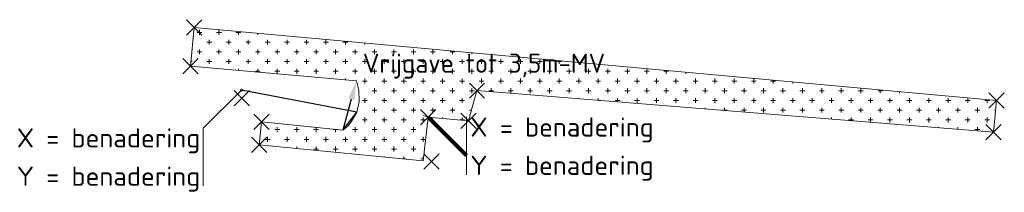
# Model space of a CAD drawing. Header units: metres. Extents: x 179404 to 179532, y 582857 to 582880.
import ezdxf
from ezdxf import colors
from ezdxf.entities.mleader import LeaderData, LeaderLine
from ezdxf.enums import TextEntityAlignment as Align
from ezdxf.math import Vec2, Vec3

# ---------------------------------------------------------------- set-up
doc = ezdxf.new("R2010")
doc.units = ezdxf.units.M
doc.header["$LTSCALE"] = 0.2
doc.header["$PDMODE"] = 3
doc.header["$PDSIZE"] = 1
for name, color, linetype, lineweight in [('B-WE-MO-EXPLOSIEVEN-OPSPORINGSGEBIED-A', 12, 'Continuous', 18), ('B-WE-MO-EXPLOSIEVEN-OPSPORINGSGEBIED-G', 10, 'Continuous', 18), ('B-WE-MO-EXPLOSIEVEN-S', 10, 'Continuous', 18), ('B-WE-MO-EXPLOSIEVEN-T25', 7, 'Continuous', 25)]:
    doc.layers.add(name, color=color, linetype=linetype, lineweight=lineweight)
doc.styles.add('iba 2.5 mm_0', font='ARIALUNI.TTF')
doc.styles.add('NLCS 2.5 mm', font='isocpeur.ttf', dxfattribs={"height": 2.5})
doc.styles.add('NLCS-ISO', font='isocpeur.ttf')
doc.styles.add('NLCS-ISO-ANNOTATIEF-T25', font='txt', dxfattribs={"height": 2.5})
doc.styles.add('NLCS-T70-A', font='txt', dxfattribs={"height": 0.007})
doc.dimstyles.new('NLCS-T25-SCHRAP-EXTENSION-ANNOTATIVE', dxfattribs={"dimtxt": 0.07, "dimasz": 0.035, "dimexe": 0.035, "dimexo": 0.035, "dimgap": 0.035, "dimtad": 1, "dimzin": 3, "dimdsep": 46, "dimtxsty": 'NLCS-T70-A', "dimblk": '_Oblique_0.5', "dimcen": 0.09, "dimclrt": 256, "dimadec": 4, "dimazin": 3, "dimtfac": 1, "dimtmove": 1, "dimatfit": 1, "dimldrblk": '_Oblique_0.5', "dimfxl": 1, "dimfrac": 2, "dimtolj": 1, "dimtzin": 3, "dimlwd": 0, "dimlwe": 0, "dimarcsym": 0})

# ---------------------------------------------------------------- blocks, each defined once
blk = doc.blocks.new('_Oblique_0.5')
at = {"color": 0, "linetype": 'ByBlock', "lineweight": -2}
for p, q in [((0, 0), (-1, 0)), ((0.5, 0.25), (-0.5, -0.25))]:
    blk.add_line(p, q, dxfattribs=at)
blk = doc.blocks.new('SAL-COORDINAAT_PUNT_LINKSONDER-SO')
blk.add_line((0, 0), (-4999.998779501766, -4959.237960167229))
at = {"color": 0, "linetype": 'ByBlock', "lineweight": -2, "const_width": 312.5}
blk.add_lwpolyline([(27.62135864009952, 27.62135864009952, 1), (-27.62135864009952, -27.62135864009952, 1)], format="xyb", close=True, dxfattribs=at)
at = {"flags": 128}
blk.add_lwpolyline([(-4999.998779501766, -4959.237960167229), (-4999.998779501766, -12511.31113106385)], dxfattribs=at)
blk.add_point((31.43060298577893, -1059.006899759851))
at = {"style": 'NLCS-ISO'}
for tag, p in [('X-COORDINAAT', (-5387.58505787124, -7483.029347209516)), ('Y-COORDINAAT', (-5387.585057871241, -12483.02934720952))]:
    blk.add_attdef(tag, text='', height=2500, dxfattribs=at).set_placement(p, align=Align.RIGHT)
blk = doc.blocks.new('SAL-COORDINAAT_PIJL_RECHTSONDER-SO')
at = {"flags": 128}
blk.add_lwpolyline([(4.999998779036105, 0.0413867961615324), (4.999998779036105, -7.510686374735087)], dxfattribs=at)
blk.add_point((0, 0))
at = {"style": 'NLCS-ISO'}
for tag, p in [('X-COORDINAAT', (5.514223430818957, -2.535905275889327)), ('Y-COORDINAAT', (5.514223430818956, -7.535905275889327))]:
    blk.add_attdef(tag, p, '', height=2.5, dxfattribs=at)
blk.add_leader([(0, 0), (5, -5)], dimstyle='NLCS-T25-SCHRAP-EXTENSION-ANNOTATIVE', override={"dimtxt": 2.5, "dimasz": 1.25, "dimgap": 1.25, "dimtxsty": 'iba 2.5 mm_0', "dimlwd": 65534})

msp = doc.modelspace()

# ---------------------------------------------------------------- hatches: boundary and pattern name
at = {"layer": 'B-WE-MO-EXPLOSIEVEN-OPSPORINGSGEBIED-A', "ltscale": 2}
h = msp.add_hatch(dxfattribs=at)
h.set_pattern_fill('CROSS', color=256, scale=0.2)
h.set_pattern_definition([(0, (0, 0), (1.27, 1.27), [0.635, -1.905]), (90, (0.3175, -0.3175), (-1.27, 1.27), [0.635, -1.905])])
h.paths.add_polyline_path([(179426.5, 582878.59), (179426.01, 582873.5), (179447.6726480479, 582871.6232881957), (179448.0127221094, 582870.3798448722), (179448.0458295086, 582868.9259578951), (179447.7317913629, 582867.497055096), (179447.0127500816, 582866.2416001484), (179446.5666037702, 582865.6964325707), (179445.9128129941, 582865.1615149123), (179435.3, 582866.24), (179434.98, 582863.25), (179456.39, 582861.16), (179457.0449348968, 582866.8541929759), (179462.33, 582866.39), (179463.43, 582870.32), (179530.9, 582864.9), (179531.3, 582869.04)])

# ---------------------------------------------------------------- linework, layer by layer
at = {"layer": 'B-WE-MO-EXPLOSIEVEN-OPSPORINGSGEBIED-G', "flags": 128}
msp.add_lwpolyline([(179426.5, 582878.59), (179426.01, 582873.5), (179447.6726480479, 582871.6232881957), (179448.0127221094, 582870.3798448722), (179448.0458295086, 582868.9259578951), (179447.7317913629, 582867.497055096), (179447.0127500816, 582866.2416001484), (179446.5666037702, 582865.6964325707), (179445.9128129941, 582865.1615149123), (179435.3, 582866.24), (179434.98, 582863.25), (179456.39, 582861.16), (179457.0449348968, 582866.8541929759), (179462.33, 582866.39), (179463.43, 582870.32), (179530.9, 582864.9), (179531.3, 582869.04)], close=True, dxfattribs=at)
at = {"layer": 'B-WE-MO-EXPLOSIEVEN-S', "ltscale": 2}
for p in [(179426.5, 582878.59), (179426.01, 582873.5), (179463.43, 582870.32), (179531.3, 582869.04), (179435.3, 582866.24), (179462.33, 582866.39), (179530.9, 582864.9), (179434.98, 582863.25), (179457.4876814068, 582861.0528466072)]:
    msp.add_point(p, dxfattribs=at)

# ---------------------------------------------------------------- block references
at = {"layer": 'B-WE-MO-EXPLOSIEVEN-S', "ltscale": 2, "xscale": 0.001, "yscale": 0.001, "zscale": 0.001}
msp.add_blockref('SAL-COORDINAAT_PUNT_LINKSONDER-SO', (179432.6747927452, 582870.3798448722), dxfattribs=at).add_auto_attribs({'X-COORDINAAT': 'X = benadering', 'Y-COORDINAAT': 'Y = benadering'})
at = {"layer": 'B-WE-MO-EXPLOSIEVEN-S', "ltscale": 2}
msp.add_blockref('SAL-COORDINAAT_PIJL_RECHTSONDER-SO', (179457.0449348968, 582866.8541929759), dxfattribs=at).add_auto_attribs({'X-COORDINAAT': 'X = benadering', 'Y-COORDINAAT': 'Y = benadering'})

# ---------------------------------------------------------------- texts
at = {"layer": 'B-WE-MO-EXPLOSIEVEN-T25', "ltscale": 2, "insert": (179448.5298252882, 582875.1532544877), "char_height": 2.5, "width": 30.17644218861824, "attachment_point": 1, "style": 'NLCS-ISO-ANNOTATIEF-T25'}
msp.add_mtext('Vrijgave tot 3,5m-MV', dxfattribs=at)

# ---------------------------------------------------------------- leaders
at = {"layer": 'B-WE-MO-EXPLOSIEVEN-S', "ltscale": 2}
ml = msp.add_multileader_mtext('Standard', dxfattribs=at)
ml.set_content('', color=7, style='NLCS 2.5 mm')
ml.set_leader_properties(color=256, linetype='Continuous', lineweight=25)
ml.build(insert=Vec2(0, 0))
ml.multileader.update_dxf_attribs({"text_left_attachment_type": 2, "text_right_attachment_type": 2, "dogleg_length": 0, "arrow_head_size": 2.5})
ctx = ml.context
ctx.base_point, ctx.char_height, ctx.arrow_head_size, ctx.landing_gap_size, ctx.plane_origin = Vec3(179431.6747927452, 582870.3798448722), 2.5, 2.5, 0.5, Vec3(179448.0127221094, 582870.3798448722)
ctx.left_attachment, ctx.right_attachment, ctx.text_align_type = 2, 2, 2
notes = []
notes.append((ctx, [(0, (1, 1, 0), (179432.6747927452, 582870.3798448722), (-1, 0), 0, [(3, [(179447.6726480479, 582871.6232881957), (179445.9128129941, 582865.1615149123), (179447.7317913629, 582867.497055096)], 0, [])])]))
ctx.mtext.insert, ctx.mtext.alignment, ctx.mtext.flow_direction = Vec3(179432.1747927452, 582871.6298448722), 3, 5
for ctx, leaders in notes:
    for number, flags, end, landing, length, lines in leaders:
        leader = LeaderData()
        leader.index, (leader.has_last_leader_line, leader.has_dogleg_vector, leader.attachment_direction) = number, flags
        leader.last_leader_point, leader.dogleg_vector, leader.dogleg_length = Vec3(end), Vec3(landing), length
        for number, points, colour, breaks in lines:
            line = LeaderLine()
            line.index, line.vertices, line.color, line.breaks = number, Vec3.list(points), colors.encode_raw_color(colour), breaks
            leader.lines.append(line)
        ctx.leaders.append(leader)

doc.saveas('drawing.dxf')
